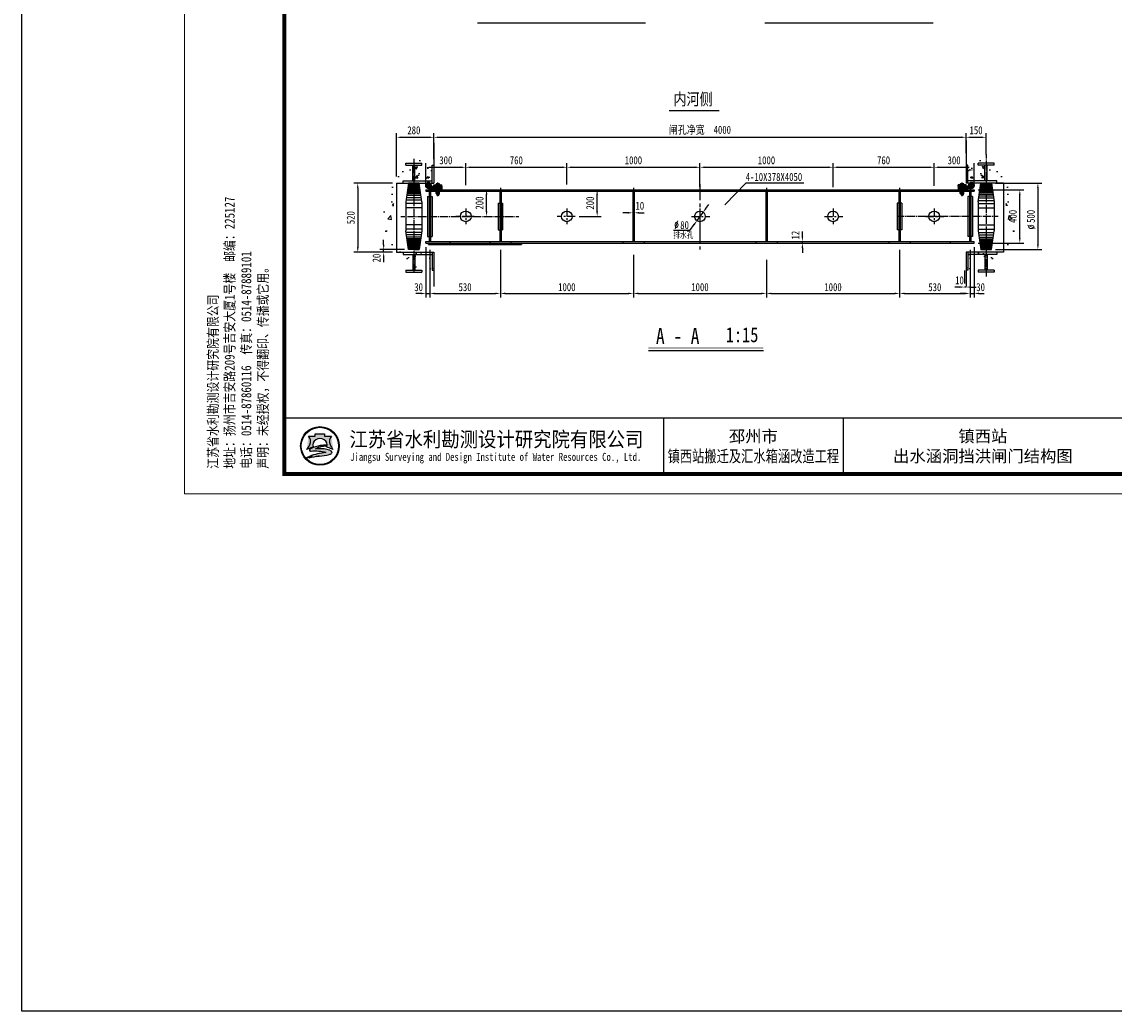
# Model space of a CAD drawing. Extents: x 7530 to 8796, y -15049 to -14057.
# Tile 1 of 6: x 7530 to 8077, y -15049 to -14553. Entities that reach past the tile are written whole.
import ezdxf
from ezdxf.enums import TextEntityAlignment as Align

# ---------------------------------------------------------------- set-up
doc = ezdxf.new("R2010")
doc.units = 0
doc.header["$LTSCALE"] = 10
doc.header["$MEASUREMENT"] = 0
doc.linetypes.add('CE', pattern=[1.07, 0.4, -0.09, 0.09, -0.09, 0.4])
doc.linetypes.add('DASHED', pattern=[0.625, 0.5, -0.125])
doc.layers.get('0').update_dxf_attribs({"linetype": 'CONTINUOUS'})
for name, color, linetype in [('BIAOZHU', 3, 'CONTINUOUS'), ('C', 50, 'CE'), ('TEXT', 1, 'CONTINUOUS'), ('XUXIAN', 4, 'DASHED'), ('填充', 253, 'CONTINUOUS'), ('标注', 142, 'CONTINUOUS')]:
    doc.layers.add(name, color=color, linetype=linetype)
doc.styles.add('HZ', font='txt', dxfattribs={"width": 0.8, "bigfont": 'hztxt'})
doc.styles.add('ST64F', font='romand', dxfattribs={"width": 0.7, "bigfont": 'HZTXT'})
doc.styles.get("Standard").update_dxf_attribs({"font": 'txt', "width": 0.8, "height": 4})
doc.styles.add('仿宋', font='txt', dxfattribs={"width": 0.8, "height": 4})
doc.styles.add('宋体', font='simfang.ttf', dxfattribs={"width": 0.8, "height": 3.5})
pattern_1 = [(45, (11388.7808, -13976.94407), (-0.35354455, 0.35354455), []), (135, (11388.7808, -13976.94407), (-0.35354455, -0.35354455), [])]
pattern_2 = [(135, (4349.78146, -13976.94407), (0.35354455, 0.35354455), []), (45, (4349.78146, -13976.94407), (0.35354455, -0.35354455), [])]

# ---------------------------------------------------------------- blocks, each defined once
blk = doc.blocks.new('A$C50DF6438')
h = blk.add_hatch(color=152)
h.dxf.hatch_style = 1
h.paths.add_polyline_path([(-381.23, -285, 1), (-390.91, -285, 1)])
h.paths.add_polyline_path([(-381.4, -285, 1), (-390.75, -285, 1)], flags=16)
h.paths.add_polyline_path([(-384.83, -284.96, 0.038847), (-383.14, -285.74, 0.033867), (-382.74, -285.86, -0.083236), (-383.47, -284.86, 0.024702)], flags=0)
h = blk.add_hatch(color=152)
h.dxf.hatch_style = 1
edge = h.paths.add_edge_path()
edge.add_arc((-384.19, -287.42), 1.46, 43.3177, 70.37)
edge.add_arc((-385.57, -291.29), 5.57, 70.37, 84.5285)
edge.add_arc((-386.16, -297.42), 11.72, 84.5285, 95.1775)
edge.add_arc((-386.02, -287.13), 1.83, 111.7966, 130.9174, ccw=False)
edge.add_arc((-384.12, -291.87), 6.94, 98.8427, 111.7966, ccw=False)
edge.add_arc((-383.05, -298.72), 13.87, 95.2104, 98.8427, ccw=False)
edge.add_ellipse((-386.07, -284.71), major_axis=(-1.77, 0), ratio=0.877698, start_angle=172.6539, end_angle=176.913)
edge.add_arc((-384.48, -295.04), 10.25, 88.9999, 98.5227)
edge.add_arc((-384.87, -292.41), 7.59, 98.5227, 116.8491)
edge.add_arc((-387.75, -286.74), 1.23, 116.8491, 139.2901)
edge.add_arc((-388.53, -286.06), 0.195, 139.2901, 263.0506)
edge.add_arc((-388.35, -284.56), 1.71, 263.0506, 272.1363)
edge.add_arc((-387.18, -315.86), 29.62, 88.4627, 92.1363, ccw=False)
edge.add_arc((-386.52, -291.35), 5.1, 68.0711, 88.4627, ccw=False)
edge.add_arc((-382.41, -307.92), 21.41, 95.9129, 98.7952)
edge.add_arc((-383.78, -299.08), 12.47, 98.7952, 117.8497)
edge.add_arc((-325.28, -525.49), 245.99, 104.7704, 105.1579, ccw=False)
edge.add_line((-388, -287.63), (-388.8, -287.95))
edge.add_arc((-367.44, -385.12), 99.49, 100.9063, 102.3983, ccw=False)
edge.add_line((-386.26, -287.43), (-386.87, -287.62))
edge.add_arc((-389.18, -259.03), 28.69, 274.6178, 279.6944)
edge.add_arc((-385.12, -282.8), 4.57, 279.6944, 287.6119)
edge.add_arc((-384.24, -285.58), 1.65, 287.6119, 311.5141)
edge.add_arc((-383.33, -286.61), 0.275, 311.5141, 403.3177)
edge = h.paths.add_edge_path()
edge.add_arc((-381.65, -283.86), 2.07, 138.9742, 204.1181, ccw=False)
edge.add_line((-383.21, -282.51), (-384.91, -282.51))
edge.add_line((-384.91, -282.51), (-384.91, -281.92))
edge.add_line((-384.91, -281.92), (-387.24, -281.92))
edge.add_line((-387.24, -281.92), (-387.24, -282.51))
edge.add_line((-387.24, -282.51), (-388.93, -282.51))
edge.add_arc((-390.49, -283.86), 2.07, -24.1181, 41.0258, ccw=False)
edge.add_arc((-392.03, -283.18), 3.75, 314.3441, 335.8819, ccw=False)
edge.add_arc((-390.08, -282.82), 3.11, 282.3877, 290.1466)
edge.add_arc((-393.14, -274.47), 12, 290.1466, 296.6495)
edge.add_ellipse((-386.07, -284.71), major_axis=(-1.77, 0), ratio=0.877698, start_angle=176.913, end_angle=378.3747, ccw=False)
edge.add_ellipse((-386.07, -284.71), major_axis=(-1.77, 0), ratio=0.877698, start_angle=172.6539, end_angle=176.913, ccw=False)
edge.add_ellipse((-386.07, -284.71), major_axis=(-1.77, 0), ratio=0.877698, start_angle=161.6253, end_angle=172.6539, ccw=False)
edge.add_arc((-379.01, -274.47), 12, 243.3505, 249.8534)
edge.add_arc((-382.07, -282.82), 3.11, 249.8534, 257.6123)
edge.add_arc((-380.11, -283.18), 3.75, 204.1181, 225.6559, ccw=False)
at = {"lineweight": 0}
for p, q in [((-420, -297), (-420, 0)), ((0, -297), (-420, -297))]:
    blk.add_line(p, q, dxfattribs=at)
for p, q in [((-300, -278), (-300, -292)), ((-255, -278), (-255, -292))]:
    blk.add_line(p, q)
at = {"lineweight": 0, "const_width": 1}
blk.add_lwpolyline([(-395, -5), (-5, -5), (-5, -292), (-395, -292)], close=True, dxfattribs=at)
at = {"lineweight": 0, "const_width": 0.4}
blk.add_lwpolyline([(-5, -278), (-395, -278)], dxfattribs=at)
at = {"color": 152}
for points in [[(-387.76, -285.2, -0.028382), (-389.01, -285.74, -0.033867), (-389.41, -285.86, 0.094254), (-388.61, -284.71, 0.292155), (-388.93, -282.51), (-387.24, -282.51), (-387.24, -281.92), (-384.91, -281.92), (-384.91, -282.51), (-383.21, -282.51, 0.292155), (-383.54, -284.71, 0.094254), (-382.74, -285.86, -0.033867), (-383.14, -285.74, -0.028382), (-384.39, -285.2)], [(-384.3, -284.79, 0.041575), (-386, -284.9, 0.080135), (-388.3, -285.64, 0.098231), (-388.68, -285.93, 0.59944), (-388.56, -286.25, 0.039664), (-388.29, -286.27, -0.01603), (-386.39, -286.26, -0.08921), (-384.62, -286.62, 0.012577), (-385.69, -286.76, 0.083333), (-389.6, -288.06, -0.001691), (-388, -287.63), (-388.8, -287.95, -0.00651), (-386.26, -287.43), (-386.87, -287.62, 0.022155), (-384.35, -287.3, 0.03456), (-383.74, -287.15, 0.104673), (-383.14, -286.82, 0.423464), (-383.13, -286.42, 0.118589), (-383.7, -286.05, 0.061857), (-385.04, -285.75, 0.046498), (-387.21, -285.74, -0.083624), (-386.7, -285.43, -0.056582), (-385.19, -285.01, -0.015851), (-384.31, -284.91)]]:
    blk.add_lwpolyline(points, format="xyb", dxfattribs=at)
for radius in [4.84, 4.68]:
    blk.add_circle((-386.07, -285), radius, dxfattribs=at)
blk.add_arc((-384.12, -291.87), 6.94, 98.8427, 111.7966, dxfattribs=at)
for start_param, end_param in [(2.820893, 6.603885), (3.013378, 3.087714)]:
    blk.add_ellipse((-386.07, -284.71), major_axis=(-1.77, 0), ratio=0.877698, start_param=start_param, end_param=end_param, dxfattribs=at)
at = {"style": '宋体'}
for s, height, width, p in [('江苏省水利勘测设计研究院有限公司', 3.75, 0.9, (-341.87, -283.25)), ('Jiangsu Surveying and Design Institute of Water Resources Co., Ltd.', 2, 0.8, (-342.04, -287.99)), ('镇西站搬迁及汇水箱涵改造工程', 3, 0.75, (-277.5, -287.5))]:
    blk.add_text(s, height=height, dxfattribs=dict(at, width=width)).set_placement(p, align=Align.MIDDLE)
blk.add_text('邳州市', height=3, dxfattribs=at).set_placement((-277.5, -282.5), align=Align.MIDDLE)
at = {"insert": (-414.12, -290.7), "char_height": 2.5, "attachment_point": 1, "rotation": 90, "style": '宋体'}
blk.add_mtext('江苏省水利勘测设计研究院有限公司\\P地址：扬州市吉安路209号吉安大厦1号楼  邮编：225127\\P电话：0514-87860116  传真：0514-87889101\\P声明：未经授权，不得翻印、传播或它用。', dxfattribs=at)

msp = doc.modelspace()

# ---------------------------------------------------------------- hatches: boundary and pattern name
at = {"layer": 'BIAOZHU', "ltscale": 2}
h = msp.add_hatch(dxfattribs=at)
h.set_pattern_fill('ANSI37', color=256, scale=3.9999, style=0)
h.set_pattern_definition(pattern_1)
h.paths.add_polyline_path([(7737.41, -14635.87), (7734.72, -14635.87, 0.073398), (7734.78, -14635.44), (7733.81, -14635.44, -0.414214), (7733.28, -14635.97), (7733.28, -14636.94), (7737.41, -14636.94)])
h.paths.add_polyline_path([(7734.22, -14634.27), (7733.28, -14634.27), (7733.28, -14634.9, -0.414214), (7733.81, -14635.44), (7734.78, -14635.44, 0.226541)])
h.paths.add_polyline_path([(7733.28, -14634.27), (7732.34, -14634.27, 0.226541), (7731.78, -14635.44), (7732.75, -14635.44, -0.414214), (7733.28, -14634.9)])
h.paths.add_polyline_path([(7733.28, -14633.94, 0.171573), (7732.34, -14634.27), (7733.28, -14634.27)])
h.paths.add_polyline_path([(7733.28, -14633.94), (7733.28, -14634.27), (7734.22, -14634.27, 0.171573)])
h.paths.add_polyline_path([(7733.28, -14635.97, -0.414214), (7732.75, -14635.44), (7731.78, -14635.44, 0.414214), (7733.28, -14636.94)])
h.paths.add_polyline_path([(7737.95, -14635.87), (7737.41, -14635.87), (7737.41, -14636.94), (7737.95, -14636.94)])
h.paths.add_polyline_path([(7738.48, -14635.87), (7737.95, -14635.87), (7737.95, -14636.94), (7738.48, -14636.94)])
h.paths.add_polyline_path([(7739.95, -14635.87), (7738.48, -14635.87), (7738.48, -14636.94), (7739.95, -14636.94)])
h = msp.add_hatch(dxfattribs=at)
h.set_pattern_fill('ANSI37', color=256, scale=3.9999, style=0)
h.set_pattern_definition(pattern_1)
h.paths.add_polyline_path([(7737.41, -14636.94), (7735.28, -14636.94), (7735.28, -14637.6), (7737.41, -14637.6)])
h.paths.add_polyline_path([(7737.95, -14636.94), (7737.41, -14636.94), (7737.41, -14637.6), (7737.95, -14637.6)])
h.paths.add_polyline_path([(7738.48, -14636.94), (7737.95, -14636.94), (7737.95, -14637.6), (7738.48, -14637.6)])
h.paths.add_polyline_path([(7739.95, -14636.94), (7738.48, -14636.94), (7738.48, -14637.6), (7739.95, -14637.6)])
h = msp.add_hatch(dxfattribs=at)
h.set_pattern_fill('ANSI31', color=256, scale=3.9999, style=0)
h.set_pattern_definition([(45, (11388.7808, -13976.94407), (-0.35354455, 0.35354455), [])])
h.paths.add_polyline_path([(7737.41, -14635.2), (7737.09, -14635.2), (7735.95, -14635.2), (7735.95, -14635.87), (7737.41, -14635.87)])
h.paths.add_polyline_path([(7737.95, -14635.2), (7737.41, -14635.2), (7737.41, -14635.87), (7737.95, -14635.87)])
h.paths.add_polyline_path([(7738.48, -14635.2), (7737.95, -14635.2), (7737.95, -14635.87), (7738.48, -14635.87)])
h.paths.add_polyline_path([(7739.95, -14635.2), (7738.48, -14635.2), (7738.48, -14635.87), (7739.95, -14635.87)])
h = msp.add_hatch(dxfattribs=at)
h.set_pattern_fill('ANSI37', color=256, scale=3.9999, style=0)
h.set_pattern_definition(pattern_2)
h.paths.add_polyline_path([(8001.15, -14635.87), (8003.84, -14635.87, -0.073398), (8003.78, -14635.44), (8004.75, -14635.44, 0.414214), (8005.28, -14635.97), (8005.28, -14636.94), (8001.15, -14636.94)])
h.paths.add_polyline_path([(8004.34, -14634.27), (8005.28, -14634.27), (8005.28, -14634.9, 0.414214), (8004.75, -14635.44), (8003.78, -14635.44, -0.226541)])
h.paths.add_polyline_path([(8005.28, -14634.27), (8006.22, -14634.27, -0.226541), (8006.78, -14635.44), (8005.81, -14635.44, 0.414214), (8005.28, -14634.9)])
h.paths.add_polyline_path([(8005.28, -14633.94, -0.171573), (8006.22, -14634.27), (8005.28, -14634.27)])
h.paths.add_polyline_path([(8005.28, -14633.94), (8005.28, -14634.27), (8004.34, -14634.27, -0.171573)])
h.paths.add_polyline_path([(8005.28, -14635.97, 0.414214), (8005.81, -14635.44), (8006.78, -14635.44, -0.414214), (8005.28, -14636.94)])
h.paths.add_polyline_path([(8000.61, -14635.87), (8001.15, -14635.87), (8001.15, -14636.94), (8000.61, -14636.94)])
h.paths.add_polyline_path([(8000.08, -14635.87), (8000.61, -14635.87), (8000.61, -14636.94), (8000.08, -14636.94)])
h.paths.add_polyline_path([(7998.61, -14635.87), (8000.08, -14635.87), (8000.08, -14636.94), (7998.61, -14636.94)])
h = msp.add_hatch(dxfattribs=at)
h.set_pattern_fill('ANSI31', color=256, scale=3.9999, style=0)
h.set_pattern_definition([(135, (4349.78146, -13976.94407), (0.35354455, 0.35354455), [])])
h.paths.add_polyline_path([(8001.15, -14635.2), (8001.47, -14635.2), (8002.61, -14635.2), (8002.61, -14635.87), (8001.15, -14635.87)])
h.paths.add_polyline_path([(8000.61, -14635.2), (8001.15, -14635.2), (8001.15, -14635.87), (8000.61, -14635.87)])
h.paths.add_polyline_path([(8000.08, -14635.2), (8000.61, -14635.2), (8000.61, -14635.87), (8000.08, -14635.87)])
h.paths.add_polyline_path([(7998.61, -14635.2), (8000.08, -14635.2), (8000.08, -14635.87), (7998.61, -14635.87)])
h = msp.add_hatch(dxfattribs=at)
h.set_pattern_fill('ANSI37', color=256, scale=3.9999, style=0)
h.set_pattern_definition(pattern_2)
h.paths.add_polyline_path([(8001.15, -14636.94), (8003.28, -14636.94), (8003.28, -14637.6), (8001.15, -14637.6)])
h.paths.add_polyline_path([(8000.61, -14636.94), (8001.15, -14636.94), (8001.15, -14637.6), (8000.61, -14637.6)])
h.paths.add_polyline_path([(8000.08, -14636.94), (8000.61, -14636.94), (8000.61, -14637.6), (8000.08, -14637.6)])
h.paths.add_polyline_path([(7998.61, -14636.94), (8000.08, -14636.94), (8000.08, -14637.6), (7998.61, -14637.6)])
at = {"layer": '填充', "ltscale": 2}
h = msp.add_hatch(dxfattribs=at)
h.set_pattern_fill('AR-CONC', color=256, scale=2, style=0)
h.set_pattern_definition([(50, (11694.951, -13572.731), (14.345204, -1.255043), [1.5, -16.5]), (355, (11694.951, -13572.731), (-2.775027, 15.043843), [1.2, -13.2]), (100.4514, (11696.147, -13572.836), (11.570188, 13.78879), [1.274804, -14.02284]), (46.1842, (11694.951, -13568.731), (21.34482, -3.31038), [2.25, -24.75]), (96.6356, (11696.73, -13569.007), (18.69325, 19.48236), [1.91221, -21.03426]), (351.1842, (11694.951, -13568.73), (18.69324, 19.48237), [1.8, -19.8]), (21, (11696.951, -13569.731), (11.93814, -8.052378), [1.5, -16.5]), (326, (11696.951, -13569.731), (4.866307, 14.503), [1.2, -13.2]), (71.4514, (11697.946, -13570.402), (16.804453, 6.45061), [1.274804, -14.02284]), (37.5, (11694.9513, -13572.731), (0.243197, 6.657877), [0, -13.04, 0, -13.4, 0, -13.25]), (7.5, (11694.951, -13572.731), (5.261391, 7.888234), [0, -7.64, 0, -12.74, 0, -5.05]), (327.5, (11690.4913, -13572.731), (10.676449, -0.4510974), [0, -5, 0, -15.6, 0, -20.7]), (317.5, (11688.491, -13572.731), (11.663723, 2.0021), [0, -6.5, 0, -10.36, 0, -14.7])])
h.paths.add_polyline_path([(7731.95, -14668.67), (7726.48, -14668.67), (7726.48, -14675.88, 0.007117), (7727.65, -14676.53), (7729.95, -14676.53), (7731.95, -14676.53)])
h.paths.add_polyline_path([(7733.95, -14668.67), (7731.95, -14668.67), (7731.95, -14676.53), (7733.95, -14676.53)])
h.paths.add_polyline_path([(7735.15, -14668.67), (7733.95, -14668.67), (7733.95, -14676.53), (7735.15, -14676.53)])
h.paths.add_polyline_path([(7735.95, -14676.53), (7735.15, -14676.53), (7733.95, -14676.53), (7733.95, -14679.36, 0.011203), (7735.95, -14680.03)])
h.paths.add_polyline_path([(7733.95, -14676.53), (7731.95, -14676.53), (7731.95, -14678.58, 0.011389), (7733.95, -14679.36)])
h.paths.add_polyline_path([(7731.95, -14676.53), (7729.95, -14676.53), (7729.95, -14677.6), (7729.75, -14677.6, 0.01276), (7731.95, -14678.58)])
h.paths.add_polyline_path([(7725.41, -14668.67), (7720.61, -14668.67), (7720.61, -14667.6), (7715.95, -14667.6, 0.064833), (7725.41, -14675.25)])
h.paths.add_polyline_path([(7715.95, -14634.24), (7714.98, -14634.24, 0.330289), (7715.95, -14667.6)])
h.paths.add_polyline_path([(7725.41, -14624.07, 0.159453), (7715.95, -14632.93), (7720.61, -14632.93), (7720.61, -14631.87), (7725.41, -14631.87)])
h.paths.add_polyline_path([(7735.15, -14624), (7729.95, -14624), (7726.48, -14624), (7726.48, -14631.87), (7735.15, -14631.87)])
h.paths.add_polyline_path([(7735.95, -14622.19, 0.091173), (7728.44, -14622.93), (7729.95, -14622.93), (7729.95, -14624), (7735.15, -14624), (7735.95, -14624)])
h = msp.add_hatch(dxfattribs=at)
h.set_pattern_fill('AR-CONC', color=256, scale=2, style=0)
h.set_pattern_definition([(130, (4043.611, -13572.731), (-14.345204, -1.255043), [1.5, -16.5]), (185, (4043.611, -13572.731), (2.775027, 15.043843), [1.2, -13.2]), (79.5486, (4042.416, -13572.836), (-11.570188, 13.78879), [1.274804, -14.02284]), (133.8158, (4043.611, -13568.731), (-21.34482, -3.31038), [2.25, -24.75]), (83.3644, (4041.832, -13569.007), (-18.69325, 19.48236), [1.91221, -21.03426]), (188.8158, (4043.61, -13568.73), (-18.69324, 19.48237), [1.8, -19.8]), (159, (4041.611, -13569.731), (-11.93814, -8.052378), [1.5, -16.5]), (214, (4041.611, -13569.731), (-4.866307, 14.503), [1.2, -13.2]), (108.5486, (4040.616, -13570.402), (-16.804453, 6.45061), [1.274804, -14.02284]), (142.5, (4043.611, -13572.731), (-0.243197, 6.657877), [0, -13.04, 0, -13.4, 0, -13.25]), (172.5, (4043.611, -13572.731), (-5.261391, 7.888234), [0, -7.64, 0, -12.74, 0, -5.05]), (212.5, (4048.071, -13572.731), (-10.676449, -0.4510974), [0, -5, 0, -15.6, 0, -20.7]), (222.5, (4050.071, -13572.731), (-11.663723, 2.0021), [0, -6.5, 0, -10.36, 0, -14.7])])
h.paths.add_polyline_path([(8006.61, -14668.67), (8012.08, -14668.67), (8012.08, -14675.88, -0.007117), (8010.91, -14676.53), (8008.61, -14676.53), (8006.61, -14676.53)])
h.paths.add_polyline_path([(8004.61, -14668.67), (8006.61, -14668.67), (8006.61, -14676.53), (8004.61, -14676.53)])
h.paths.add_polyline_path([(8003.41, -14668.67), (8004.61, -14668.67), (8004.61, -14676.53), (8003.41, -14676.53)])
h.paths.add_polyline_path([(8002.61, -14676.53), (8003.41, -14676.53), (8004.61, -14676.53), (8004.61, -14679.36, -0.011203), (8002.61, -14680.03)])
h.paths.add_polyline_path([(8004.61, -14676.53), (8006.61, -14676.53), (8006.61, -14678.58, -0.011389), (8004.61, -14679.36)])
h.paths.add_polyline_path([(8006.61, -14676.53), (8008.61, -14676.53), (8008.61, -14677.6), (8008.81, -14677.6, -0.01276), (8006.61, -14678.58)])
h.paths.add_polyline_path([(8013.15, -14668.67), (8017.95, -14668.67), (8017.95, -14667.6), (8022.61, -14667.6, -0.064833), (8013.15, -14675.25)])
h.paths.add_polyline_path([(8022.61, -14634.24), (8023.58, -14634.24, -0.330289), (8022.61, -14667.6)])
h.paths.add_polyline_path([(8013.15, -14624.07, -0.159453), (8022.61, -14632.93), (8017.95, -14632.93), (8017.95, -14631.87), (8013.15, -14631.87)])
h.paths.add_polyline_path([(8003.41, -14624), (8008.61, -14624), (8012.08, -14624), (8012.08, -14631.87), (8003.41, -14631.87)])
h.paths.add_polyline_path([(8002.61, -14622.19, -0.091173), (8010.12, -14622.93), (8008.61, -14622.93), (8008.61, -14624), (8003.41, -14624), (8002.61, -14624)])

# ---------------------------------------------------------------- linework, layer by layer
at = {"ltscale": 2}
for p, q in [((7757.75, -14554), (7842.04, -14554)), ((7901.76, -14554), (7986.06, -14554)), ((7853.81, -14597.85), (7878.99, -14597.85)), ((7735.95, -14614.15), (7735.95, -14634.24)), ((8002.61, -14612.84), (8002.61, -14632.93)), ((8002.61, -14614.18), (8002.61, -14634.27)), ((7717.28, -14634.24), (7717.28, -14668.91)), ((7717.28, -14634.24), (7735.95, -14634.24)), ((7723.28, -14634.24), (7721.95, -14643.68)), ((7729.95, -14643.68), (7728.61, -14634.24)), ((7731.95, -14637.6), (8006.61, -14637.6)), ((7731.95, -14637.6), (7731.95, -14638.27)), ((7731.95, -14637.6), (7731.95, -14638.27)), ((7731.95, -14638.27), (8006.61, -14638.27)), ((7733.28, -14636.94), (7739.95, -14636.94)), ((7733.62, -14638.27), (7733.62, -14663.47)), ((7734.28, -14638.27), (7734.28, -14663.47)), ((7734.72, -14635.87), (7739.95, -14635.87)), ((7735.28, -14636.94), (7735.28, -14637.6)), ((7735.28, -14637.6), (7739.95, -14637.6)), ((7735.95, -14635.2), (7739.95, -14635.2)), ((7735.95, -14635.87), (7735.95, -14635.2)), ((7737.06, -14635.2), (7737.06, -14634.72)), ((7737.06, -14639.44), (7737.06, -14638.72)), ((7737.09, -14635.2), (7738.8, -14635.2)), ((7737.09, -14638.27), (7737.09, -14638.54)), ((7737.09, -14638.54), (7738.8, -14638.54)), ((7737.28, -14634.54), (7738.61, -14634.54)), ((7737.5, -14634.72), (7737.5, -14634.72)), ((7737.5, -14635.2), (7737.5, -14634.72)), ((7737.5, -14638.72), (7737.5, -14639.44)), ((7737.71, -14638.27), (7737.82, -14638.54)), ((7738.02, -14638.27), (7738.13, -14638.54)), ((7738.39, -14634.72), (7738.39, -14635.2)), ((7738.39, -14638.72), (7738.39, -14639.44)), ((7738.8, -14638.27), (7738.8, -14638.54)), ((7738.84, -14634.72), (7738.84, -14635.2)), ((7738.84, -14639.44), (7738.84, -14638.72)), ((7739.95, -14635.87), (7739.95, -14635.2)), ((7739.95, -14635.87), (7739.95, -14637.6)), ((7768.95, -14638.27), (7768.95, -14663.47)), ((7769.61, -14638.27), (7769.61, -14663.47)), ((7835.62, -14638.27), (7835.62, -14663.47)), ((7836.28, -14638.27), (7836.28, -14663.47)), ((7902.28, -14638.27), (7902.28, -14663.47)), ((7902.95, -14638.27), (7902.95, -14663.47)), ((7968.95, -14638.27), (7968.95, -14663.47)), ((7969.61, -14638.27), (7969.61, -14663.47)), ((8002.61, -14635.2), (7998.61, -14635.2)), ((7998.61, -14635.87), (7998.61, -14635.2)), ((7998.61, -14635.87), (7998.61, -14637.6)), ((8003.84, -14635.87), (7998.61, -14635.87)), ((8005.28, -14636.94), (7998.61, -14636.94)), ((8003.28, -14637.6), (7998.61, -14637.6)), ((7999.73, -14634.72), (7999.73, -14635.2)), ((7999.73, -14639.44), (7999.73, -14638.72)), ((8001.47, -14635.2), (7999.76, -14635.2)), ((7999.76, -14638.27), (7999.76, -14638.54)), ((8001.47, -14638.54), (7999.76, -14638.54)), ((8001.28, -14634.54), (7999.95, -14634.54)), ((8000.17, -14634.72), (8000.17, -14635.2)), ((8000.17, -14638.72), (8000.17, -14639.44)), ((8000.54, -14638.27), (8000.43, -14638.54)), ((8000.85, -14638.27), (8000.74, -14638.54)), ((8001.06, -14634.72), (8001.06, -14634.72)), ((8001.06, -14635.2), (8001.06, -14634.72)), ((8001.06, -14638.72), (8001.06, -14639.44)), ((8001.47, -14638.27), (8001.47, -14638.54)), ((8001.5, -14635.2), (8001.5, -14634.72)), ((8001.5, -14639.44), (8001.5, -14638.72)), ((8021.28, -14634.27), (8002.61, -14634.27)), ((8021.28, -14634.27), (8002.61, -14634.27)), ((8002.61, -14635.87), (8002.61, -14635.2)), ((8003.28, -14636.94), (8003.28, -14637.6)), ((8004.28, -14638.27), (8004.28, -14663.47)), ((8004.95, -14638.27), (8004.95, -14663.47)), ((8006.61, -14637.6), (8006.61, -14638.27)), ((8008.61, -14643.71), (8009.95, -14634.27)), ((8015.28, -14634.27), (8016.61, -14643.71)), ((8021.28, -14634.27), (8021.28, -14668.93)), ((7732.82, -14640.93), (7732.82, -14660.93)), ((7732.82, -14640.93), (7733.62, -14640.93)), ((7734.28, -14640.93), (7735.08, -14640.93)), ((7735.08, -14640.93), (7735.08, -14660.93)), ((7737.28, -14639.62), (7738.61, -14639.62)), ((7737.41, -14639.62), (7737.41, -14640.23)), ((7737.41, -14640.23), (7738.48, -14640.23)), ((7738.48, -14639.62), (7738.48, -14640.23)), ((7768.15, -14644.27), (7768.95, -14644.27)), ((7768.15, -14644.27), (7768.15, -14657.6)), ((7769.61, -14644.27), (7770.41, -14644.27)), ((7770.41, -14644.27), (7770.41, -14657.6)), ((7968.15, -14644.27), (7968.15, -14657.6)), ((7968.95, -14644.27), (7968.15, -14644.27)), ((7970.41, -14644.27), (7969.61, -14644.27)), ((7970.41, -14644.27), (7970.41, -14657.6)), ((8001.28, -14639.62), (7999.95, -14639.62)), ((8000.08, -14639.62), (8000.08, -14640.23)), ((8001.15, -14640.23), (8000.08, -14640.23)), ((8001.15, -14639.62), (8001.15, -14640.23)), ((8003.48, -14640.93), (8003.48, -14660.93)), ((8004.28, -14640.93), (8003.48, -14640.93)), ((8005.75, -14640.93), (8004.95, -14640.93)), ((8005.75, -14640.93), (8005.75, -14660.93)), ((7723.28, -14667.6), (7721.95, -14658.16)), ((7729.95, -14658.16), (7728.61, -14667.6)), ((7768.15, -14657.6), (7768.95, -14657.6)), ((7769.61, -14657.6), (7770.41, -14657.6)), ((7968.95, -14657.6), (7968.15, -14657.6)), ((7970.41, -14657.6), (7969.61, -14657.6)), ((8008.61, -14658.16), (8009.95, -14667.6)), ((8015.28, -14667.6), (8016.61, -14658.16)), ((7731.95, -14663.47), (8006.61, -14663.47)), ((7731.95, -14664.27), (7731.95, -14663.47)), ((7731.95, -14664.27), (8006.61, -14664.27)), ((7732.82, -14660.93), (7733.62, -14660.93)), ((7733.28, -14664.94), (7733.28, -14664.27)), ((7733.28, -14664.94), (7779.95, -14664.94)), ((7734.28, -14660.93), (7735.08, -14660.93)), ((7743.95, -14663.47), (7743.95, -14664.27)), ((7763.95, -14663.47), (7763.95, -14664.27)), ((7774.61, -14663.47), (7774.61, -14664.27)), ((7779.95, -14664.27), (7779.95, -14664.94)), ((7830.62, -14663.47), (7830.62, -14664.27)), ((7841.28, -14663.47), (7841.28, -14664.27)), ((7897.28, -14663.47), (7897.28, -14664.27)), ((7907.95, -14663.47), (7907.95, -14664.27)), ((7963.95, -14663.47), (7963.95, -14664.27)), ((7974.61, -14663.47), (7974.61, -14664.27)), ((7994.61, -14663.47), (7994.61, -14664.27)), ((8004.28, -14660.93), (8003.48, -14660.93)), ((8005.75, -14660.93), (8004.95, -14660.93)), ((8006.61, -14664.27), (8006.61, -14663.47)), ((7717.28, -14668.91), (7735.95, -14668.91)), ((7735.95, -14668.91), (7735.95, -14686.08)), ((8021.28, -14668.93), (8002.61, -14668.93)), ((8002.61, -14668.93), (8002.61, -14686.1)), ((8021.28, -14668.93), (8002.61, -14668.93)), ((8003.41, -14677.87), (8002.61, -14677.87)), ((7843.49, -14718.09), (7901.08, -14718.09))]:
    msp.add_line(p, q, dxfattribs=at)
for p, q in [((7728.61, -14634.24), (7723.28, -14634.24)), ((7728.61, -14634.24), (7723.28, -14634.24)), ((7725.95, -14634.24), (7723.28, -14634.24)), ((7725.95, -14634.24), (7724.45, -14634.24)), ((7725.95, -14634.24), (7728.61, -14634.24)), ((7725.95, -14634.24), (7727.45, -14634.24)), ((8009.95, -14634.27), (8015.28, -14634.27)), ((8009.95, -14634.27), (8015.28, -14634.27)), ((8012.61, -14634.27), (8009.95, -14634.27)), ((8009.95, -14634.27), (8015.28, -14634.27)), ((8009.95, -14634.27), (8015.28, -14634.27)), ((8012.61, -14634.27), (8009.95, -14634.27)), ((8012.61, -14634.27), (8011.11, -14634.27)), ((8012.61, -14634.27), (8011.11, -14634.27)), ((8012.61, -14634.27), (8015.28, -14634.27)), ((8012.61, -14634.27), (8014.11, -14634.27)), ((8012.61, -14634.27), (8015.28, -14634.27)), ((8012.61, -14634.27), (8014.11, -14634.27)), ((7721.95, -14643.71), (7721.95, -14658.13)), ((7729.95, -14643.71), (7729.95, -14658.13)), ((8008.61, -14643.71), (8008.61, -14658.13)), ((8016.61, -14643.71), (8016.61, -14658.13)), ((7728.61, -14667.6), (7723.28, -14667.6)), ((7728.61, -14667.6), (7723.28, -14667.6)), ((7725.95, -14667.6), (7723.28, -14667.6)), ((7725.95, -14667.6), (7724.45, -14667.6)), ((7725.95, -14667.6), (7728.61, -14667.6)), ((7725.95, -14667.6), (7727.45, -14667.6)), ((8009.95, -14667.6), (8015.28, -14667.6)), ((8009.95, -14667.6), (8015.28, -14667.6)), ((8012.61, -14667.6), (8009.95, -14667.6)), ((8009.95, -14667.6), (8015.28, -14667.6)), ((8009.95, -14667.6), (8015.28, -14667.6)), ((8012.61, -14667.6), (8009.95, -14667.6)), ((8012.61, -14667.6), (8011.11, -14667.6)), ((8012.61, -14667.6), (8011.11, -14667.6)), ((8012.61, -14667.6), (8015.28, -14667.6)), ((8012.61, -14667.6), (8014.11, -14667.6)), ((8012.61, -14667.6), (8015.28, -14667.6)), ((8012.61, -14667.6), (8014.11, -14667.6))]:
    msp.add_line(p, q)
at = {"ltscale": 2, "const_width": 0.375}
msp.add_lwpolyline([(7843.49, -14716.84), (7901.08, -14716.84)], dxfattribs=at)
at = {"ltscale": 2}
for centre, radius in [((7733.28, -14635.44), 0.533), ((8005.28, -14635.44), 0.533), ((7751.95, -14650.93), 2.67), ((7802.62, -14650.94), 2.67), ((7869.28, -14650.94), 2.67), ((7935.95, -14650.94), 2.67), ((7986.61, -14650.93), 2.67)]:
    msp.add_circle(centre, radius, dxfattribs=at)
for centre, radius, start, end in [((7733.28, -14635.44), 1.5, 343.2086, 270), ((7737.28, -14634.77), 0.228, 12.6804, 167.3196), ((7737.28, -14638.77), 0.228, 12.6804, 167.3196), ((7737.95, -14635.18), 0.644, 46.3972, 133.6028), ((7737.95, -14639.18), 0.644, 46.3972, 133.6028), ((7738.61, -14634.77), 0.228, 12.6804, 167.3196), ((7738.61, -14638.77), 0.228, 12.6804, 167.3196), ((7999.95, -14634.77), 0.228, 12.6804, 167.3196), ((7999.95, -14638.77), 0.228, 12.6804, 167.3196), ((8000.61, -14635.18), 0.644, 46.3972, 133.6028), ((8000.61, -14639.18), 0.644, 46.3972, 133.6028), ((8001.28, -14634.77), 0.228, 12.6804, 167.3196), ((8001.28, -14638.77), 0.228, 12.6804, 167.3196), ((8005.28, -14635.44), 1.5, 270, 196.7914), ((7737.28, -14639.39), 0.228, 192.6804, 347.3196), ((7737.95, -14638.98), 0.644, 226.3972, 313.6028), ((7738.61, -14639.39), 0.228, 192.6804, 347.3196), ((7999.95, -14639.39), 0.228, 192.6804, 347.3196), ((8000.61, -14638.98), 0.644, 226.3972, 313.6028), ((8001.28, -14639.39), 0.228, 192.6804, 347.3196)]:
    msp.add_arc(centre, radius, start, end, dxfattribs=at)
at = {"layer": 'BIAOZHU', "ltscale": 2}
for p, q in [((7729.21, -14638.44), (7722.69, -14638.44)), ((7729.13, -14637.89), (7722.77, -14637.89)), ((7729.07, -14637.44), (7722.83, -14637.44)), ((7729, -14637), (7722.89, -14637)), ((7728.95, -14636.61), (7722.95, -14636.61)), ((7728.89, -14636.22), (7723, -14636.22)), ((7728.85, -14635.89), (7723.05, -14635.89)), ((7728.8, -14635.55), (7723.1, -14635.55)), ((7728.75, -14635.22), (7723.14, -14635.22)), ((7728.71, -14634.89), (7723.19, -14634.89)), ((7728.66, -14634.55), (7723.24, -14634.55)), ((8009.35, -14638.47), (8015.87, -14638.47)), ((8009.43, -14637.92), (8015.8, -14637.92)), ((8009.5, -14637.47), (8015.73, -14637.47)), ((8009.56, -14637.03), (8015.67, -14637.03)), ((8009.61, -14636.64), (8015.62, -14636.64)), ((8009.67, -14636.25), (8015.56, -14636.25)), ((8009.71, -14635.92), (8015.51, -14635.92)), ((8009.76, -14635.58), (8015.47, -14635.58)), ((8009.81, -14635.25), (8015.42, -14635.25)), ((8009.86, -14634.92), (8015.37, -14634.92)), ((8009.9, -14634.58), (8015.33, -14634.58)), ((7729.85, -14642.86), (7722.06, -14642.86)), ((7729.66, -14641.64), (7722.24, -14641.64)), ((7729.5, -14640.53), (7722.39, -14640.53)), ((7729.38, -14639.69), (7722.51, -14639.69)), ((7729.29, -14639), (7722.61, -14639)), ((8008.71, -14642.89), (8016.5, -14642.89)), ((8008.9, -14641.67), (8016.33, -14641.67)), ((8009.06, -14640.55), (8016.17, -14640.55)), ((8009.18, -14639.72), (8016.05, -14639.72)), ((8009.28, -14639.03), (8015.95, -14639.03)), ((7729.95, -14644.53), (7721.95, -14644.53)), ((7729.95, -14646.61), (7721.95, -14646.61)), ((8008.61, -14644.55), (8016.61, -14644.55)), ((8008.61, -14646.64), (8016.61, -14646.64)), ((7729.95, -14655.23), (7721.95, -14655.23)), ((8008.61, -14655.23), (8016.61, -14655.23)), ((7729.95, -14657.31), (7721.95, -14657.31)), ((7729.85, -14658.98), (7722.06, -14658.98)), ((7729.66, -14660.2), (7722.24, -14660.2)), ((8008.61, -14657.31), (8016.61, -14657.31)), ((8008.71, -14658.98), (8016.5, -14658.98)), ((8008.9, -14660.2), (8016.33, -14660.2)), ((7729.5, -14661.31), (7722.39, -14661.31)), ((7729.38, -14662.15), (7722.51, -14662.15)), ((7729.29, -14662.84), (7722.61, -14662.84)), ((7729.21, -14663.4), (7722.69, -14663.4)), ((7729.13, -14663.95), (7722.77, -14663.95)), ((7729.07, -14664.4), (7722.83, -14664.4)), ((7729, -14664.84), (7722.89, -14664.84)), ((7728.95, -14665.23), (7722.95, -14665.23)), ((7728.89, -14665.62), (7723, -14665.62)), ((7728.85, -14665.95), (7723.05, -14665.95)), ((8009.06, -14661.31), (8016.17, -14661.31)), ((8009.18, -14662.15), (8016.05, -14662.15)), ((8009.28, -14662.84), (8015.95, -14662.84)), ((8009.35, -14663.4), (8015.87, -14663.4)), ((8009.43, -14663.95), (8015.8, -14663.95)), ((8009.5, -14664.4), (8015.73, -14664.4)), ((8009.56, -14664.84), (8015.67, -14664.84)), ((8009.61, -14665.23), (8015.62, -14665.23)), ((8009.67, -14665.62), (8015.56, -14665.62)), ((8009.71, -14665.95), (8015.51, -14665.95)), ((7728.8, -14666.29), (7723.1, -14666.29)), ((7728.75, -14666.62), (7723.14, -14666.62)), ((7728.71, -14666.95), (7723.19, -14666.95)), ((7728.66, -14667.29), (7723.24, -14667.29)), ((8009.76, -14666.29), (8015.47, -14666.29)), ((8009.81, -14666.62), (8015.42, -14666.62)), ((8009.86, -14666.95), (8015.37, -14666.95)), ((8009.9, -14667.29), (8015.33, -14667.29))]:
    msp.add_line(p, q, dxfattribs=at)
at = {"layer": 'C', "ltscale": 0.5}
for p, q in [((7725.95, -14622.06), (7725.95, -14679.23)), ((8012.61, -14619.96), (8012.61, -14681.08)), ((7733.95, -14636.63), (7733.95, -14642.76)), ((7769.28, -14636.63), (7769.28, -14642.76)), ((7835.95, -14636.63), (7835.95, -14642.76)), ((7902.61, -14636.63), (7902.61, -14642.76)), ((7969.28, -14636.63), (7969.28, -14642.76)), ((8004.61, -14636.63), (8004.61, -14642.76)), ((7719.35, -14650.93), (7778.46, -14650.93)), ((8018.61, -14650.93), (7967.85, -14650.93))]:
    msp.add_line(p, q, dxfattribs=at)
at = {"layer": 'C', "ltscale": 0.2}
for p, q in [((7731.57, -14635.44), (7734.98, -14635.44)), ((7733.28, -14633.8), (7733.28, -14637.1)), ((7737.95, -14640.85), (7737.95, -14633.93)), ((8000.61, -14640.85), (8000.61, -14633.93)), ((8005.28, -14633.8), (8005.28, -14637.1))]:
    msp.add_line(p, q, dxfattribs=at)
at = {"layer": 'C', "ltscale": 2}
msp.add_line((7869.28, -14634.74), (7869.28, -14667.59), dxfattribs=at)
at = {"layer": 'C'}
for p, q in [((7751.95, -14646.97), (7751.95, -14654.77)), ((7802.62, -14646.97), (7802.62, -14654.77)), ((7869.28, -14646.97), (7869.28, -14654.77)), ((7935.95, -14646.97), (7935.95, -14654.77)), ((7986.61, -14646.97), (7986.61, -14654.77)), ((7756.15, -14650.93), (7747.03, -14650.93)), ((7806.81, -14650.94), (7797.69, -14650.94)), ((7865.08, -14650.94), (7874.2, -14650.94)), ((7931.75, -14650.94), (7940.87, -14650.94)), ((7982.42, -14650.93), (7991.54, -14650.93))]:
    msp.add_line(p, q, dxfattribs=at)
at = {"layer": 'TEXT', "ltscale": 2}
for p, q in [((7737.59, -14640.23), (7737.59, -14639.62)), ((7738.3, -14640.23), (7738.3, -14639.62)), ((8000.26, -14640.23), (8000.26, -14639.62)), ((8000.97, -14640.23), (8000.97, -14639.62))]:
    msp.add_line(p, q, dxfattribs=at)
at = {"layer": 'XUXIAN'}
for points in [[(7737.41, -14635.2), (7737.41, -14638.27)], [(7738.48, -14635.2), (7738.48, -14638.27)], [(8000.08, -14635.2), (8000.08, -14638.27)], [(8001.15, -14635.2), (8001.15, -14638.27)]]:
    msp.add_lwpolyline(points, dxfattribs=at)
at = {"layer": '填充', "ltscale": 2}
for p, q in [((7721.95, -14624.24), (7729.95, -14624.24)), ((7721.95, -14625.31), (7721.95, -14624.24)), ((7721.95, -14625.31), (7729.95, -14625.31)), ((7725.41, -14633.17), (7725.41, -14625.31)), ((7726.48, -14633.17), (7726.48, -14625.31)), ((7729.95, -14625.31), (7729.95, -14624.24)), ((7735.15, -14634.24), (7735.15, -14625.31)), ((7735.15, -14625.31), (7735.95, -14625.31)), ((8003.41, -14625.33), (8002.61, -14625.33)), ((8003.41, -14634.27), (8003.41, -14625.33)), ((8016.61, -14624.27), (8008.61, -14624.27)), ((8008.61, -14625.33), (8008.61, -14624.27)), ((8016.61, -14625.33), (8008.61, -14625.33)), ((8012.08, -14633.2), (8012.08, -14625.33)), ((8013.15, -14633.2), (8013.15, -14625.33)), ((8016.61, -14625.33), (8016.61, -14624.27)), ((7720.61, -14634.24), (7720.61, -14633.17)), ((7720.61, -14633.17), (7735.15, -14633.17)), ((8017.95, -14633.2), (8003.41, -14633.2)), ((8017.95, -14634.27), (8017.95, -14633.2)), ((7720.61, -14668.91), (7720.61, -14669.97)), ((7720.61, -14669.97), (7735.15, -14669.97)), ((7725.41, -14669.97), (7725.41, -14677.84)), ((7726.48, -14669.97), (7726.48, -14677.84)), ((7735.15, -14668.91), (7735.15, -14677.84)), ((8003.41, -14668.93), (8003.41, -14677.87)), ((8017.95, -14670), (8003.41, -14670)), ((8012.08, -14670), (8012.08, -14677.87)), ((8013.15, -14670), (8013.15, -14677.87)), ((8017.95, -14668.93), (8017.95, -14670)), ((7721.95, -14677.84), (7729.95, -14677.84)), ((7721.95, -14677.84), (7721.95, -14678.91)), ((7721.95, -14678.91), (7729.95, -14678.91)), ((7729.95, -14677.84), (7729.95, -14678.91)), ((7735.15, -14677.84), (7735.95, -14677.84)), ((8016.61, -14677.87), (8008.61, -14677.87)), ((8008.61, -14677.87), (8008.61, -14678.93)), ((8016.61, -14678.93), (8008.61, -14678.93)), ((8016.61, -14677.87), (8016.61, -14678.93))]:
    msp.add_line(p, q, dxfattribs=at)
at = {"layer": '标注', "ltscale": 2}
for p, q in [((7717.28, -14630.93), (7717.28, -14609.3)), ((7719.78, -14611.3), (7733.45, -14611.3)), ((7735.95, -14622.19), (7735.95, -14609.3)), ((7735.95, -14622.19), (7735.95, -14609.3)), ((7738.45, -14611.3), (8000.11, -14611.3)), ((8002.61, -14610.84), (8002.61, -14609.3)), ((8002.61, -14619.24), (8002.61, -14609.3)), ((8005.11, -14611.3), (8010.11, -14611.3)), ((8012.61, -14619.96), (8012.61, -14609.3)), ((7731.95, -14635.6), (7731.95, -14624.33)), ((7734.45, -14626.33), (7749.45, -14626.33)), ((7751.95, -14635.27), (7751.95, -14624.33)), ((7754.45, -14626.33), (7800.12, -14626.33)), ((7802.62, -14635), (7802.62, -14624.33)), ((7805.12, -14626.33), (7866.78, -14626.33)), ((7869.28, -14636.09), (7869.28, -14624.33)), ((7871.78, -14626.33), (7933.45, -14626.33)), ((7935.95, -14636.36), (7935.95, -14624.33)), ((7935.95, -14632.65), (7935.95, -14624.33)), ((7938.45, -14626.33), (7984.11, -14626.33)), ((7986.61, -14635.54), (7986.61, -14624.33)), ((7986.61, -14630.75), (7986.61, -14624.33)), ((7989.11, -14626.33), (8004.11, -14626.33)), ((8006.61, -14635.6), (8006.61, -14624.33)), ((7715.28, -14634.24), (7695.84, -14634.24)), ((7697.84, -14636.74), (7697.84, -14666.41)), ((7763.17, -14637.6), (7764.37, -14637.6)), ((7808.81, -14637.6), (7819.78, -14637.6)), ((7881.74, -14645.06), (7892.29, -14634.21)), ((7921.38, -14634.21), (7892.29, -14634.21)), ((8008.61, -14637.6), (8031.52, -14637.6)), ((8017.28, -14634.27), (8040.59, -14634.27)), ((8038.59, -14636.77), (8038.59, -14665.1)), ((7762.37, -14648.43), (7762.37, -14640.1)), ((7817.78, -14648.44), (7817.78, -14640.1)), ((8029.52, -14661.77), (8029.52, -14640.1)), ((7833.12, -14649.13), (7830.62, -14649.13)), ((7835.62, -14648.82), (7835.62, -14651.13)), ((7835.62, -14649.13), (7836.28, -14649.13)), ((7836.28, -14648.82), (7836.28, -14651.13)), ((7838.78, -14649.13), (7841.28, -14649.13)), ((7870.76, -14648.97), (7867.8, -14653)), ((7872.23, -14646.95), (7873.71, -14644.93)), ((7763.17, -14650.93), (7764.37, -14650.93)), ((7808.81, -14650.94), (7819.78, -14650.94)), ((7864.13, -14658.03), (7866.33, -14655.02)), ((7864.13, -14658.03), (7856.05, -14658.03)), ((7920.61, -14660.97), (7920.61, -14658.47)), ((7710.82, -14665.1), (7710.82, -14662.6)), ((7918.66, -14663.47), (7922.61, -14663.47)), ((7918.66, -14664.27), (7922.61, -14664.27)), ((7920.61, -14664.27), (7920.61, -14663.47)), ((8008.61, -14664.27), (8031.52, -14664.27)), ((7715.28, -14668.91), (7695.84, -14668.91)), ((7721.28, -14667.6), (7708.82, -14667.6)), ((7715.28, -14668.91), (7708.82, -14668.91)), ((7710.82, -14668.91), (7710.82, -14667.6)), ((7710.82, -14671.41), (7710.82, -14673.91)), ((7731.95, -14666.27), (7731.95, -14691.53)), ((7733.95, -14667.7), (7733.95, -14691.53)), ((7769.28, -14667.7), (7769.28, -14691.53)), ((7835.95, -14670.14), (7835.95, -14691.53)), ((7835.95, -14670.37), (7835.95, -14691.53)), ((7920.61, -14666.77), (7920.61, -14669.27)), ((7969.28, -14667.7), (7969.28, -14691.53)), ((8004.61, -14667.7), (8004.61, -14691.53)), ((8006.61, -14666.27), (8006.61, -14691.53)), ((8017.28, -14667.6), (8040.59, -14667.6)), ((7902.61, -14672.72), (7902.61, -14691.53)), ((7902.61, -14679.66), (7902.61, -14691.53)), ((8001.9, -14678.07), (8001.9, -14684.49)), ((8002.61, -14682.52), (8002.61, -14684.49)), ((7769.28, -14684.64), (7769.28, -14691.53)), ((7969.28, -14685.46), (7969.28, -14691.53)), ((7999.4, -14686.33), (7996.9, -14686.33)), ((8002.61, -14686.33), (8001.9, -14686.33)), ((8004.61, -14686.83), (8004.61, -14691.53)), ((8005.11, -14686.33), (8007.61, -14686.33)), ((7729.45, -14689.53), (7726.95, -14689.53)), ((7731.95, -14689.53), (7733.95, -14689.53)), ((7733.95, -14689.17), (7733.95, -14691.53)), ((7736.45, -14689.53), (7738.95, -14689.53)), ((7736.45, -14689.53), (7766.78, -14689.53)), ((7771.78, -14689.53), (7833.45, -14689.53)), ((7838.45, -14689.53), (7900.11, -14689.53)), ((7905.11, -14689.53), (7966.78, -14689.53)), ((7971.78, -14689.53), (8002.11, -14689.53)), ((8002.11, -14689.53), (7999.61, -14689.53)), ((8004.61, -14689.53), (8006.61, -14689.53)), ((8009.11, -14689.53), (8011.61, -14689.53))]:
    msp.add_line(p, q, dxfattribs=at)
msp.add_lwpolyline([(7529.55, -14057.24), (8795.97, -14057.24), (8795.97, -15049.09), (7529.55, -15049.09)], close=True, dxfattribs=at)
for points in [[(7719.78, -14610.89), (7719.78, -14611.72), (7717.28, -14611.3)], [(7733.45, -14610.89), (7733.45, -14611.72), (7735.95, -14611.3)], [(7738.45, -14610.89), (7738.45, -14611.72), (7735.95, -14611.3)], [(8000.11, -14610.89), (8000.11, -14611.72), (8002.61, -14611.3)], [(8005.11, -14610.89), (8005.11, -14611.72), (8002.61, -14611.3)], [(8010.11, -14610.89), (8010.11, -14611.72), (8012.61, -14611.3)], [(7734.45, -14625.91), (7734.45, -14626.75), (7731.95, -14626.33)], [(7749.45, -14625.91), (7749.45, -14626.75), (7751.95, -14626.33)], [(7754.45, -14625.91), (7754.45, -14626.75), (7751.95, -14626.33)], [(7800.12, -14625.91), (7800.12, -14626.75), (7802.62, -14626.33)], [(7805.12, -14625.91), (7805.12, -14626.75), (7802.62, -14626.33)], [(7866.78, -14625.91), (7866.78, -14626.75), (7869.28, -14626.33)], [(7871.78, -14625.91), (7871.78, -14626.75), (7869.28, -14626.33)], [(7933.45, -14625.91), (7933.45, -14626.75), (7935.95, -14626.33)], [(7938.45, -14625.91), (7938.45, -14626.75), (7935.95, -14626.33)], [(7984.11, -14625.91), (7984.11, -14626.75), (7986.61, -14626.33)], [(7989.11, -14625.91), (7989.11, -14626.75), (7986.61, -14626.33)], [(8004.11, -14627.25), (8004.11, -14628.08), (8006.61, -14627.67)], [(7697.42, -14636.74), (7698.26, -14636.74), (7697.84, -14634.24)], [(7761.95, -14640.1), (7762.79, -14640.1), (7762.37, -14637.6)], [(7817.36, -14640.1), (7818.19, -14640.1), (7817.78, -14637.6)], [(8029.11, -14640.1), (8029.94, -14640.1), (8029.52, -14637.6)], [(8038.17, -14636.77), (8039, -14636.77), (8038.59, -14634.27)], [(7761.95, -14648.43), (7762.79, -14648.43), (7762.37, -14650.93)], [(7817.36, -14648.44), (7818.19, -14648.44), (7817.78, -14650.94)], [(7833.12, -14648.72), (7833.12, -14649.55), (7835.62, -14649.13)], [(7838.78, -14648.72), (7838.78, -14649.55), (7836.28, -14649.13)], [(7871.9, -14646.7), (7872.57, -14647.2), (7870.76, -14648.97)], [(7865.99, -14654.78), (7866.67, -14655.27), (7867.8, -14653)], [(7710.4, -14665.1), (7711.24, -14665.1), (7710.82, -14667.6)], [(7920.19, -14660.97), (7921.02, -14660.97), (7920.61, -14663.47)], [(7920.19, -14666.77), (7921.02, -14666.77), (7920.61, -14664.27)], [(8029.11, -14661.77), (8029.94, -14661.77), (8029.52, -14664.27)], [(8038.17, -14665.1), (8039, -14665.1), (8038.59, -14667.6)], [(7697.42, -14666.41), (7698.26, -14666.41), (7697.84, -14668.91)], [(7710.4, -14671.41), (7711.24, -14671.41), (7710.82, -14668.91)], [(7999.4, -14685.92), (7999.4, -14686.75), (8001.9, -14686.33)], [(8005.11, -14685.92), (8005.11, -14686.75), (8002.61, -14686.33)], [(7729.45, -14689.12), (7729.45, -14689.95), (7731.95, -14689.53)], [(7736.45, -14689.12), (7736.45, -14689.95), (7733.95, -14689.53)], [(7736.45, -14689.12), (7736.45, -14689.95), (7733.95, -14689.53)], [(7766.78, -14689.12), (7766.78, -14689.95), (7769.28, -14689.53)], [(7771.78, -14689.12), (7771.78, -14689.95), (7769.28, -14689.53)], [(7833.45, -14689.12), (7833.45, -14689.95), (7835.95, -14689.53)], [(7838.45, -14689.12), (7838.45, -14689.95), (7835.95, -14689.53)], [(7900.11, -14689.12), (7900.11, -14689.95), (7902.61, -14689.53)], [(7905.11, -14689.12), (7905.11, -14689.95), (7902.61, -14689.53)], [(7966.78, -14689.12), (7966.78, -14689.95), (7969.28, -14689.53)], [(7971.78, -14689.12), (7971.78, -14689.95), (7969.28, -14689.53)], [(8002.11, -14689.12), (8002.11, -14689.95), (8004.61, -14689.53)], [(8002.11, -14689.12), (8002.11, -14689.95), (8004.61, -14689.53)], [(8009.11, -14689.12), (8009.11, -14689.95), (8006.61, -14689.53)]]:
    msp.add_solid(points, dxfattribs=at)

# ---------------------------------------------------------------- block references
at = {"linetype": 'Continuous', "xscale": 2, "yscale": 2, "zscale": 2}
msp.add_blockref('A$C50DF6438', (8451.04, -14195.95), dxfattribs=at)

# ---------------------------------------------------------------- texts
at = {"ltscale": 2, "style": '仿宋', "width": 0.8}
msp.add_text('A - A', height=8, dxfattribs=at).set_placement((7847.24, -14714.8))
at = {"ltscale": 2, "width": 0.8}
msp.add_text('1:15', height=7.5, dxfattribs=at).set_placement((7882.23, -14713.96))
at = {"style": '宋体'}
for s, p in [('镇西站', (8011.04, -14760.95)), ('出水涵洞挡洪闸门结构图', (8011.04, -14770.95))]:
    msp.add_text(s, height=6, dxfattribs=at).set_placement(p, align=Align.MIDDLE)
at = {"ltscale": 2, "insert": (7865.8, -14592.54), "char_height": 6, "attachment_point": 5, "style": '仿宋'}
msp.add_mtext('内河侧', dxfattribs=at)
at = {"layer": '标注', "ltscale": 2}
for s, style, width, p in [('4-10X378X4050', '仿宋', 0.8, (7892.21, -14633.16)), ('%%C', 'HZ', 0.6, (7856.56, -14657.19))]:
    msp.add_text(s, height=4, dxfattribs=dict(at, style=style, width=width)).set_placement(p)
at = {"layer": '标注', "style": 'ST64F', "width": 0.7}
msp.add_text('%%c', height=4, rotation=90, dxfattribs=at).set_placement((8037.3, -14657.39))
at = {"layer": '标注', "ltscale": 2, "attachment_point": 5, "style": '仿宋'}
for s, insert, char_height in [('280', (7725.95, -14607.8), 4), ('闸孔净宽\u30004000', (7869.28, -14607.8), 4), ('\\A1;150', (8007.61, -14607.8), 4), ('\\A1;300', (7741.95, -14622.83), 4), ('\\A1;760', (7777.28, -14622.83), 4), ('\\A1;1000', (7835.95, -14622.83), 4), ('\\A1;1000', (7902.61, -14622.83), 4), ('\\A1;760', (7961.28, -14622.83), 4), ('\\A1;300', (7996.61, -14622.83), 4), ('\\A1;10', (7839.15, -14645.63), 4), ('80', (7861.59, -14655.3), 4), ('排水孔', (7860.96, -14660.43), 3), ('10', (7999.32, -14682.96), 4), ('\\A1;30', (7728.34, -14686.4), 4), ('530', (7751.61, -14686.4), 4), ('1000', (7802.61, -14686.4), 4), ('\\A1;1000', (7869.28, -14686.4), 4), ('1000', (7935.95, -14686.4), 4), ('530', (7986.95, -14686.4), 4), ('\\A1;30', (8009.9, -14686.4), 4)]:
    msp.add_mtext(s, dxfattribs=dict(at, insert=insert, char_height=char_height))
at = {"layer": '标注', "ltscale": 2, "char_height": 4, "attachment_point": 5, "rotation": 90, "style": '仿宋'}
for s, insert in [('\\A1;200', (7758.87, -14644.27)), ('\\A1;200', (7814.28, -14644.27)), ('\\A1;520', (7694.34, -14651.57)), ('\\A1;400', (8026.02, -14650.94)), ('\\A1;500', (8035.09, -14650.93)), ('\\A1;12', (7917.11, -14660.33)), ('\\A1;20', (7707.3, -14671.81))]:
    msp.add_mtext(s, dxfattribs=dict(at, insert=insert))

doc.saveas('drawing.dxf')
